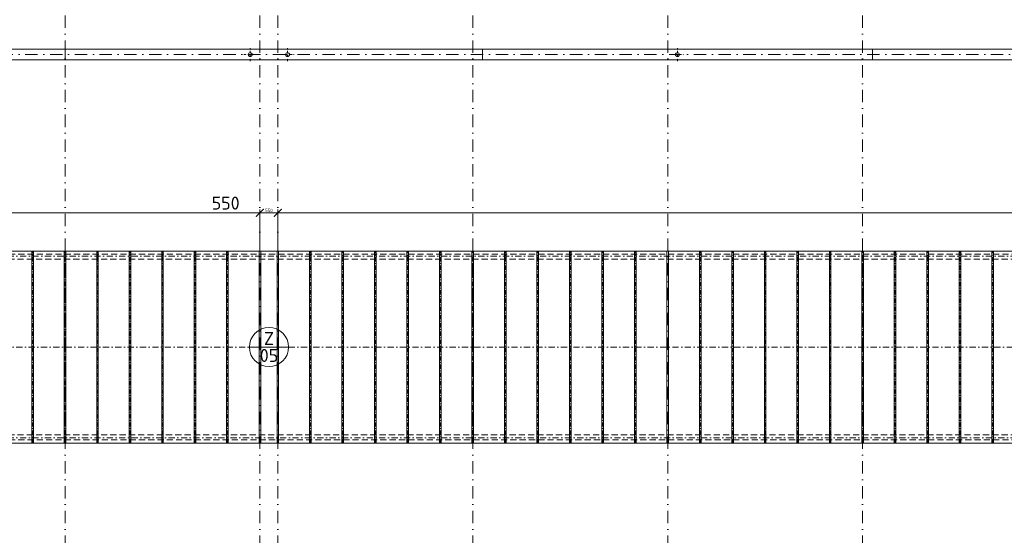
# Model space of a CAD drawing. Header units: millimetres. Extents: x -916886 to 3713765, y -2985421 to 1675785.
# Tile 136 of 256: x 70605 to 100910, y 198505 to 214375. Entities that reach past the tile are written whole.
import ezdxf
from ezdxf.enums import TextEntityAlignment as Align

# ---------------------------------------------------------------- set-up
doc = ezdxf.new("R2010")
doc.units = ezdxf.units.MM
for name, pattern in [('CENTERX2', [101.6, 63.5, -12.7, 12.7, -12.7]), ('DASHDOT', [25.4, 12.7, -6.35, 0, -6.35]), ('ČÁRKOVANÁ', [19.05, 12.7, -6.35])]:
    doc.linetypes.add(name, pattern=pattern)
doc.layers.get('Defpoints').update_dxf_attribs({"color": 8})
for name, color, linetype, lineweight in [('A99_N_kce-pohl', 1, 'Continuous', 9), ('A99_N_koty-200', 5, 'Continuous', 5), ('A99_N_koty-200 @ 200', 5, 'Continuous', 5), ('A99_N_koty-200 @ 50 (2)', 5, 'Continuous', 5), ('A99_N_znaceni 200', 5, 'Continuous', 5), ('A99_S_osy', 1, 'CENTERX2', 5)]:
    doc.layers.add(name, color=color, linetype=linetype, lineweight=lineweight)
doc.styles.add('A99_kota', font='isocpeur.ttf', dxfattribs={"height": 2})
doc.styles.add('A99_popis', font='isocpeur.ttf')
doc.dimstyles.new('A99_kota_200 new', dxfattribs={"dimscale": 200, "dimtxt": 2, "dimasz": 1.2, "dimexe": 0.5, "dimexo": 1.5, "dimgap": 0.5, "dimtad": 1, "dimdec": 0, "dimzin": 3, "dimdsep": 46, "dimtxsty": 'A99_kota', "dimblk": 'ARCHTICK', "dimcen": 2.5, "dimazin": 2, "dimtfac": 0.75, "dimtdec": 0, "dimtix": 1, "dimtmove": 2, "dimatfit": 0, "dimfxl": 0, "dimtolj": 1, "dimtzin": 0, "dimlwd": 5, "dimlwe": 5, "dimarcsym": 0})

# ---------------------------------------------------------------- blocks, each defined once
blk = doc.blocks.new('_ArchTick')
at = {"color": 0, "linetype": 'ByBlock', "const_width": 0.15}
blk.add_lwpolyline([(-0.5, -0.5), (0.5, 0.5)], dxfattribs=at)
blk = doc.blocks.new('*D3047')
at = {"layer": 'A99_N_koty-200', "color": 0, "linetype": 'Continuous', "lineweight": 5, "transparency": 16777216}
for p, q in [((78000, 207630), (78000, 208530)), ((78550, 207630), (78550, 208530)), ((78000, 208430), (77760, 208430)), ((78000, 208430), (78550, 208430)), ((78550, 208430), (78790, 208430))]:
    blk.add_line(p, q, dxfattribs=at)
at = {"layer": 'Defpoints', "color": 0, "linetype": 'Continuous', "lineweight": 0, "transparency": 16777216}
for p in [(78550, 208430), (78000, 207255), (78550, 207255)]:
    blk.add_point(p, dxfattribs=at)
at = {"layer": 'A99_N_koty-200', "color": 0, "linetype": 'Continuous', "lineweight": 5, "transparency": 16777216, "xscale": 240, "yscale": 240, "zscale": 240}
blk.add_blockref('_ArchTick', (78000, 208430), dxfattribs=at)
at = {"layer": 'A99_N_koty-200', "color": 0, "linetype": 'Continuous', "lineweight": 5, "transparency": 16777216, "xscale": 240, "yscale": 240, "zscale": 240, "rotation": 180}
blk.add_blockref('_ArchTick', (78550, 208430), dxfattribs=at)
at = {"layer": 'A99_N_koty-200', "color": 0, "linetype": 'Continuous', "transparency": 16777216, "insert": (76945, 208730), "char_height": 400, "attachment_point": 5, "style": 'A99_kota'}
blk.add_mtext('\\A1;550', dxfattribs=at)
blk = doc.blocks.new('*D3048')
at = {"layer": 'A99_N_koty-200', "color": 0, "linetype": 'Continuous', "lineweight": 5, "transparency": 16777216}
for p, q in [((78000, 208230), (78000, 208455)), ((78000, 208430), (78550, 208430)), ((78550, 208230), (78550, 208455))]:
    blk.add_line(p, q, dxfattribs=at)
at = {"layer": 'Defpoints', "color": 0, "linetype": 'Continuous', "lineweight": 0, "transparency": 16777216}
for p in [(78550, 208430), (78000, 207255), (78550, 207255)]:
    blk.add_point(p, dxfattribs=at)
at = {"layer": 'A99_N_koty-200', "color": 0, "linetype": 'Continuous', "lineweight": 5, "transparency": 16777216, "xscale": 60, "yscale": 60, "zscale": 60, "rotation": 180}
blk.add_blockref('_ArchTick', (78000, 208430), dxfattribs=at)
at = {"layer": 'A99_N_koty-200', "color": 0, "linetype": 'Continuous', "lineweight": 5, "transparency": 16777216, "xscale": 60, "yscale": 60, "zscale": 60}
blk.add_blockref('_ArchTick', (78550, 208430), dxfattribs=at)
at = {"layer": 'A99_N_koty-200', "color": 0, "linetype": 'Continuous', "transparency": 16777216, "insert": (78275, 208505), "char_height": 100, "attachment_point": 5, "style": 'A99_kota'}
blk.add_mtext('\\A1;550', dxfattribs=at)
blk = doc.blocks.new('*D4107')
at = {"layer": 'A99_N_koty-200', "color": 0, "linetype": 'Continuous', "lineweight": 5, "transparency": 16777216}
for p, q in [((11960, 207630), (11960, 208530)), ((78000, 207630), (78000, 208530)), ((11960, 208430), (78000, 208430))]:
    blk.add_line(p, q, dxfattribs=at)
at = {"layer": 'Defpoints', "color": 0, "linetype": 'Continuous', "lineweight": 0, "transparency": 16777216}
for p in [(78000, 208430), (11960, 207255), (78000, 207255)]:
    blk.add_point(p, dxfattribs=at)
at = {"layer": 'A99_N_koty-200', "color": 0, "linetype": 'Continuous', "lineweight": 5, "transparency": 16777216, "xscale": 240, "yscale": 240, "zscale": 240, "rotation": 180}
blk.add_blockref('_ArchTick', (11960, 208430), dxfattribs=at)
at = {"layer": 'A99_N_koty-200', "color": 0, "linetype": 'Continuous', "lineweight": 5, "transparency": 16777216, "xscale": 240, "yscale": 240, "zscale": 240}
blk.add_blockref('_ArchTick', (78000, 208430), dxfattribs=at)
at = {"layer": 'A99_N_koty-200', "color": 0, "linetype": 'Continuous', "transparency": 16777216, "insert": (44980, 208730), "char_height": 400, "attachment_point": 5, "style": 'A99_kota'}
blk.add_mtext('\\A1;66040', dxfattribs=at)
blk = doc.blocks.new('*D4108')
at = {"layer": 'A99_N_koty-200', "color": 0, "linetype": 'Continuous', "lineweight": 5, "transparency": 16777216}
for p, q in [((11960, 208230), (11960, 208455)), ((11960, 208430), (78000, 208430)), ((78000, 208230), (78000, 208455))]:
    blk.add_line(p, q, dxfattribs=at)
at = {"layer": 'Defpoints', "color": 0, "linetype": 'Continuous', "lineweight": 0, "transparency": 16777216}
for p in [(78000, 208430), (11960, 207255), (78000, 207255)]:
    blk.add_point(p, dxfattribs=at)
at = {"layer": 'A99_N_koty-200', "color": 0, "linetype": 'Continuous', "lineweight": 5, "transparency": 16777216, "xscale": 60, "yscale": 60, "zscale": 60, "rotation": 180}
blk.add_blockref('_ArchTick', (11960, 208430), dxfattribs=at)
at = {"layer": 'A99_N_koty-200', "color": 0, "linetype": 'Continuous', "lineweight": 5, "transparency": 16777216, "xscale": 60, "yscale": 60, "zscale": 60}
blk.add_blockref('_ArchTick', (78000, 208430), dxfattribs=at)
at = {"layer": 'A99_N_koty-200', "color": 0, "linetype": 'Continuous', "transparency": 16777216, "insert": (44980, 208505), "char_height": 100, "attachment_point": 5, "style": 'A99_kota'}
blk.add_mtext('\\A1;66040', dxfattribs=at)
blk = doc.blocks.new('*D4110')
at = {"layer": 'A99_N_koty-200', "color": 0, "linetype": 'Continuous', "lineweight": 5, "transparency": 16777216}
for p, q in [((78550, 207630), (78550, 208530)), ((144590, 207630), (144590, 208530)), ((144590, 208430), (78550, 208430))]:
    blk.add_line(p, q, dxfattribs=at)
at = {"layer": 'Defpoints', "color": 0, "linetype": 'Continuous', "lineweight": 0, "transparency": 16777216}
for p in [(78550, 208430), (78550, 207255), (144590, 207255)]:
    blk.add_point(p, dxfattribs=at)
at = {"layer": 'A99_N_koty-200', "color": 0, "linetype": 'Continuous', "lineweight": 5, "transparency": 16777216, "xscale": 240, "yscale": 240, "zscale": 240, "rotation": 180}
blk.add_blockref('_ArchTick', (78550, 208430), dxfattribs=at)
at = {"layer": 'A99_N_koty-200', "color": 0, "linetype": 'Continuous', "lineweight": 5, "transparency": 16777216, "xscale": 240, "yscale": 240, "zscale": 240}
blk.add_blockref('_ArchTick', (144590, 208430), dxfattribs=at)
at = {"layer": 'A99_N_koty-200', "color": 0, "linetype": 'Continuous', "transparency": 16777216, "insert": (111570, 208730), "char_height": 400, "attachment_point": 5, "style": 'A99_kota'}
blk.add_mtext('\\A1;66040', dxfattribs=at)
blk = doc.blocks.new('*D4111')
at = {"layer": 'A99_N_koty-200', "color": 0, "linetype": 'Continuous', "lineweight": 5, "transparency": 16777216}
for p, q in [((78550, 208230), (78550, 208455)), ((144590, 208430), (78550, 208430)), ((144590, 208230), (144590, 208455))]:
    blk.add_line(p, q, dxfattribs=at)
at = {"layer": 'Defpoints', "color": 0, "linetype": 'Continuous', "lineweight": 0, "transparency": 16777216}
for p in [(78550, 208430), (78550, 207255), (144590, 207255)]:
    blk.add_point(p, dxfattribs=at)
at = {"layer": 'A99_N_koty-200', "color": 0, "linetype": 'Continuous', "lineweight": 5, "transparency": 16777216, "xscale": 60, "yscale": 60, "zscale": 60, "rotation": 180}
blk.add_blockref('_ArchTick', (78550, 208430), dxfattribs=at)
at = {"layer": 'A99_N_koty-200', "color": 0, "linetype": 'Continuous', "lineweight": 5, "transparency": 16777216, "xscale": 60, "yscale": 60, "zscale": 60}
blk.add_blockref('_ArchTick', (144590, 208430), dxfattribs=at)
at = {"layer": 'A99_N_koty-200', "color": 0, "linetype": 'Continuous', "transparency": 16777216, "insert": (111570, 208505), "char_height": 100, "attachment_point": 5, "style": 'A99_kota'}
blk.add_mtext('\\A1;66040', dxfattribs=at)
blk = doc.blocks.new('*U20')
at = {"color": 0, "linetype": 'ByBlock'}
blk.add_line((-3.02, 0), (3.02, 0), dxfattribs=at)
blk.add_circle((0, 0), 3.02, dxfattribs=at)
at = {"color": 0, "linetype": 'ByBlock', "style": 'A99_popis'}
for tag, p in [('KATEGORIE', (0, 1.31)), ('PRVEK', (0, -1.3))]:
    blk.add_attdef(tag, text='', height=2, dxfattribs=at).set_placement(p, align=Align.MIDDLE_CENTER)
blk = doc.blocks.new('*U4738')
at = {"layer": 'A99_N_koty-200 @ 200', "linetype": 'Continuous'}
dim = blk.add_linear_dim(base=(78550, 208430), p1=(78000, 207255), p2=(78550, 207255), dimstyle='A99_kota_200 new', override={"dimscale": 200, "dimtix": 1, "dimtofl": 1, "dimtmove": 2, "dimatfit": 0}, dxfattribs=at)
dim.commit()
dim.dimension.update_dxf_attribs({"geometry": '*D3047', "text_midpoint": (76945, 208730), "dimtype": 128})
at = {"layer": 'A99_N_koty-200 @ 50 (2)', "linetype": 'Continuous'}
dim = blk.add_linear_dim(base=(78550, 208430), p1=(78000, 207255), p2=(78550, 207255), dimstyle='A99_kota_200 new', override={"dimscale": 50, "dimtix": 1, "dimtofl": 1, "dimtmove": 2, "dimatfit": 0}, dxfattribs=at)
dim.commit()
dim.dimension.update_dxf_attribs({"geometry": '*D3048', "text_midpoint": (78275, 208505)})
blk = doc.blocks.new('*U5076')
at = {"layer": 'A99_N_koty-200 @ 200', "linetype": 'Continuous'}
dim = blk.add_linear_dim(base=(78000, 208430), p1=(11960, 207255), p2=(78000, 207255), dimstyle='A99_kota_200 new', override={"dimscale": 200, "dimtix": 1, "dimtofl": 1, "dimtmove": 2, "dimatfit": 0}, dxfattribs=at)
dim.commit()
dim.dimension.update_dxf_attribs({"geometry": '*D4107', "text_midpoint": (44980, 208730)})
at = {"layer": 'A99_N_koty-200 @ 50 (2)', "linetype": 'Continuous'}
dim = blk.add_linear_dim(base=(78000, 208430), p1=(11960, 207255), p2=(78000, 207255), dimstyle='A99_kota_200 new', override={"dimscale": 50, "dimtix": 1, "dimtofl": 1, "dimtmove": 2, "dimatfit": 0}, dxfattribs=at)
dim.commit()
dim.dimension.update_dxf_attribs({"geometry": '*D4108', "text_midpoint": (44980, 208505)})
blk = doc.blocks.new('*U5077')
at = {"layer": 'A99_N_koty-200 @ 200', "linetype": 'Continuous'}
dim = blk.add_linear_dim(base=(78550, 208430), p1=(144590, 207255), p2=(78550, 207255), angle=180, dimstyle='A99_kota_200 new', override={"dimscale": 200, "dimtix": 1, "dimtofl": 1, "dimtmove": 2, "dimatfit": 0}, dxfattribs=at)
dim.commit()
dim.dimension.update_dxf_attribs({"geometry": '*D4110', "text_midpoint": (111570, 208730)})
at = {"layer": 'A99_N_koty-200 @ 50 (2)', "linetype": 'Continuous'}
dim = blk.add_linear_dim(base=(78550, 208430), p1=(144590, 207255), p2=(78550, 207255), angle=180, dimstyle='A99_kota_200 new', override={"dimscale": 50, "dimtix": 1, "dimtofl": 1, "dimtmove": 2, "dimatfit": 0}, dxfattribs=at)
dim.commit()
dim.dimension.update_dxf_attribs({"geometry": '*D4111', "text_midpoint": (111570, 208505)})

msp = doc.modelspace()

# ---------------------------------------------------------------- linework, layer by layer
at = {"layer": 'A99_N_kce-pohl', "linetype": 'Continuous', "lineweight": 9}
for p, q in [((70975, 201345), (70975, 207255)), ((71025, 201345), (71025, 207255)), ((71975, 201345), (71975, 207255)), ((72025, 201345), (72025, 207255)), ((72975, 201345), (72975, 207255)), ((73025, 201345), (73025, 207255)), ((73975, 201345), (73975, 207255)), ((74025, 201345), (74025, 207255)), ((74975, 201345), (74975, 207255)), ((75025, 201345), (75025, 207255)), ((75975, 201345), (75975, 207255)), ((76025, 201345), (76025, 207255)), ((76975, 201345), (76975, 207255)), ((77025, 201345), (77025, 207255)), ((77975, 201345), (77975, 207255)), ((78025, 201345), (78025, 207255)), ((78525, 201345), (78525, 207255)), ((78575, 201345), (78575, 207255)), ((79525, 201345), (79525, 207255)), ((79575, 201345), (79575, 207255)), ((80525, 201345), (80525, 207255)), ((80575, 201345), (80575, 207255)), ((81525, 201345), (81525, 207255)), ((81575, 201345), (81575, 207255)), ((82525, 201345), (82525, 207255)), ((82575, 201345), (82575, 207255)), ((83525, 201345), (83525, 207255)), ((83575, 201345), (83575, 207255)), ((84525, 201345), (84525, 207255)), ((84575, 201345), (84575, 207255)), ((85525, 201345), (85525, 207255)), ((85575, 201345), (85575, 207255)), ((86525, 201345), (86525, 207255)), ((86575, 201345), (86575, 207255)), ((87525, 201345), (87525, 207255)), ((87575, 201345), (87575, 207255)), ((88525, 201345), (88525, 207255)), ((88575, 201345), (88575, 207255)), ((89525, 201345), (89525, 207255)), ((89575, 201345), (89575, 207255)), ((90525, 201345), (90525, 207255)), ((90575, 201345), (90575, 207255)), ((91525, 201345), (91525, 207255)), ((91575, 201345), (91575, 207255)), ((92525, 201345), (92525, 207255)), ((92575, 201345), (92575, 207255)), ((93525, 201345), (93525, 207255)), ((93575, 201345), (93575, 207255)), ((94525, 201345), (94525, 207255)), ((94575, 201345), (94575, 207255)), ((95525, 201345), (95525, 207255)), ((95575, 201345), (95575, 207255)), ((96525, 201345), (96525, 207255)), ((96575, 201345), (96575, 207255)), ((97525, 201345), (97525, 207255)), ((97575, 201345), (97575, 207255)), ((98525, 201345), (98525, 207255)), ((98575, 201345), (98575, 207255)), ((99525, 201345), (99525, 207255)), ((99575, 201345), (99575, 207255)), ((100525, 201345), (100525, 207255)), ((100575, 201345), (100575, 207255))]:
    msp.add_line(p, q, dxfattribs=at)
at = {"layer": 'A99_N_kce-pohl', "color": 7, "linetype": 'Continuous', "ltscale": 25}
msp.add_lwpolyline([(150690, 213135), (150690, 213465), (6000, 213465), (6000, 213135)], close=True, dxfattribs=at)
at = {"layer": 'A99_N_kce-pohl', "color": 7, "linetype": 'Continuous', "lineweight": 5}
for points in [[(72000, 213135), (72000, 213465)], [(84850, 213135), (84850, 213465)], [(96850, 213135), (96850, 213465)]]:
    msp.add_lwpolyline(points, dxfattribs=at)
at = {"layer": 'A99_N_kce-pohl', "color": 7, "linetype": 'DASHDOT', "lineweight": 5, "ltscale": 5}
for points in [[(77700, 213100), (77700, 213500)], [(78850, 213100), (78850, 213500)], [(90850, 213100), (90850, 213500)], [(77500, 213300), (77900, 213300)], [(78650, 213300), (79050, 213300)], [(90650, 213300), (91050, 213300)]]:
    msp.add_lwpolyline(points, dxfattribs=at)
at = {"layer": 'A99_N_kce-pohl', "linetype": 'ČÁRKOVANÁ', "lineweight": 9, "ltscale": 15}
for points in [[(144760, 207155), (11790, 207155)], [(144450, 207005.3), (12100, 207005.3)], [(144450, 201594.7), (12100, 201594.7)], [(144760, 201445), (11790, 201445)]]:
    msp.add_lwpolyline(points, dxfattribs=at)
at = {"layer": 'A99_N_kce-pohl', "linetype": 'Continuous', "lineweight": 9}
msp.add_lwpolyline([(11930, 207255), (144620, 207255), (144620, 201345), (11930, 201345)], close=True, dxfattribs=at)
for points in [[(70975, 204675), (70975, 204495)], [(71025, 204675), (71025, 204495)], [(71975, 204675), (71975, 204495)], [(72025, 204675), (72025, 204495)], [(72975, 204675), (72975, 204495)], [(73025, 204675), (73025, 204495)], [(73975, 204675), (73975, 204495)], [(74025, 204675), (74025, 204495)], [(74975, 204675), (74975, 204495)], [(75025, 204675), (75025, 204495)], [(75975, 204675), (75975, 204495)], [(76025, 204675), (76025, 204495)], [(76975, 204675), (76975, 204495)], [(77025, 204675), (77025, 204495)], [(77975, 204675), (77975, 204495)], [(78025, 204675), (78025, 204495)], [(78525, 204675), (78525, 204495)], [(78575, 204675), (78575, 204495)], [(79525, 204675), (79525, 204495)], [(79575, 204675), (79575, 204495)], [(80525, 204675), (80525, 204495)], [(80575, 204675), (80575, 204495)], [(81525, 204675), (81525, 204495)], [(81575, 204675), (81575, 204495)], [(82525, 204675), (82525, 204495)], [(82575, 204675), (82575, 204495)], [(83525, 204675), (83525, 204495)], [(83575, 204675), (83575, 204495)], [(84525, 204675), (84525, 204495)], [(84575, 204675), (84575, 204495)], [(85525, 204675), (85525, 204495)], [(85575, 204675), (85575, 204495)], [(86525, 204675), (86525, 204495)], [(86575, 204675), (86575, 204495)], [(87525, 204675), (87525, 204495)], [(87575, 204675), (87575, 204495)], [(88525, 204675), (88525, 204495)], [(88575, 204675), (88575, 204495)], [(89525, 204675), (89525, 204495)], [(89575, 204675), (89575, 204495)], [(90525, 204675), (90525, 204495)], [(90575, 204675), (90575, 204495)], [(91525, 204675), (91525, 204495)], [(91575, 204675), (91575, 204495)], [(92525, 204675), (92525, 204495)], [(92575, 204675), (92575, 204495)], [(93525, 204675), (93525, 204495)], [(93575, 204675), (93575, 204495)], [(94525, 204675), (94525, 204495)], [(94575, 204675), (94575, 204495)], [(95525, 204675), (95525, 204495)], [(95575, 204675), (95575, 204495)], [(96525, 204675), (96525, 204495)], [(96575, 204675), (96575, 204495)], [(97525, 204675), (97525, 204495)], [(97575, 204675), (97575, 204495)], [(98525, 204675), (98525, 204495)], [(98575, 204675), (98575, 204495)], [(99525, 204675), (99525, 204495)], [(99575, 204675), (99575, 204495)], [(100525, 204675), (100525, 204495)], [(100575, 204675), (100575, 204495)]]:
    msp.add_lwpolyline(points, dxfattribs=at)
at = {"layer": 'A99_N_kce-pohl', "color": 7, "linetype": 'Continuous'}
for centre in [(77700, 213300), (78850, 213300), (90850, 213300)]:
    msp.add_circle(centre, 60, dxfattribs=at)
at = {"layer": 'A99_S_osy', "linetype": 'DASHDOT', "lineweight": 5, "ltscale": 10}
for p, q in [((71000, 201345), (71000, 207255)), ((72000, 201345), (72000, 207255)), ((73000, 201345), (73000, 207255)), ((74000, 201345), (74000, 207255)), ((75000, 201345), (75000, 207255)), ((76000, 201345), (76000, 207255)), ((77000, 201345), (77000, 207255)), ((79550, 201345), (79550, 207255)), ((80550, 201345), (80550, 207255)), ((81550, 201345), (81550, 207255)), ((82550, 201345), (82550, 207255)), ((83550, 201345), (83550, 207255)), ((84550, 201345), (84550, 207255)), ((85550, 201345), (85550, 207255)), ((86550, 201345), (86550, 207255)), ((87550, 201345), (87550, 207255)), ((88550, 201345), (88550, 207255)), ((89550, 201345), (89550, 207255)), ((91550, 201345), (91550, 207255)), ((92550, 201345), (92550, 207255)), ((93550, 201345), (93550, 207255)), ((94550, 201345), (94550, 207255)), ((95550, 201345), (95550, 207255)), ((96550, 201345), (96550, 207255)), ((97550, 201345), (97550, 207255)), ((98550, 201345), (98550, 207255)), ((99550, 201345), (99550, 207255)), ((100550, 201345), (100550, 207255))]:
    msp.add_line(p, q, dxfattribs=at)
at = {"layer": 'A99_S_osy', "linetype": 'DASHDOT', "lineweight": 5, "ltscale": 30}
for points in [[(72000, 264800), (72000, 176462.5)], [(78000, 264800), (78000, 146890)], [(78550, 264800), (78550, 146890)], [(84550, 264800), (84550, 176462.5)], [(90550, 264800), (90550, 146890)], [(96550, 264800), (96550, 176462.5)], [(179375, 213300), (4375, 213300)]]:
    msp.add_lwpolyline(points, dxfattribs=at)
at = {"layer": 'A99_S_osy', "linetype": 'DASHDOT', "lineweight": 5, "ltscale": 15}
for points in [[(144740, 207095), (11865, 207095)], [(144620, 204300), (11930, 204300)], [(144740, 201505), (11865, 201505)]]:
    msp.add_lwpolyline(points, dxfattribs=at)

# ---------------------------------------------------------------- block references
at = {"layer": 'A99_N_koty-200', "color": 4, "linetype": 'Continuous', "lineweight": 0}
for name in ['*U5076', '*U4738', '*U5077']:
    msp.add_blockref(name, (0, 0), dxfattribs=at)
at = {"layer": 'A99_N_znaceni 200', "xscale": 200, "yscale": 200, "zscale": 200}
msp.add_blockref('*U20', (78278.5, 204300), dxfattribs=at).add_auto_attribs({'KATEGORIE': 'Z', 'PRVEK': '05'})

doc.saveas('drawing.dxf')
